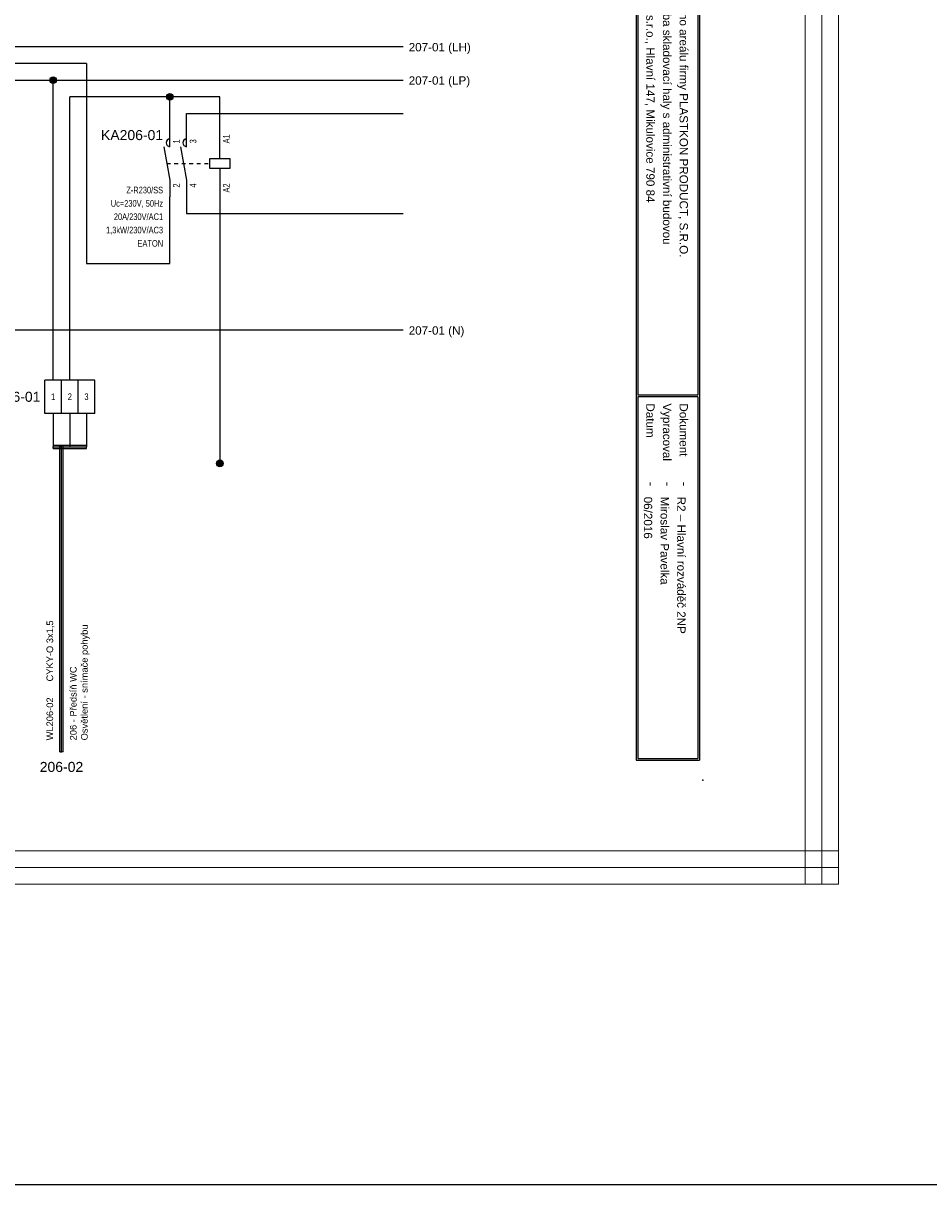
# Model space of a CAD drawing. Extents: x -9495 to -1492, y 3269 to 3834.
# Tile 28 of 44: x -4521 to -4249, y 3269 to 3617. Entities that reach past the tile are written whole.
import ezdxf
from ezdxf.enums import TextEntityAlignment as Align

# ---------------------------------------------------------------- set-up
doc = ezdxf.new("R2010")
doc.units = 0
doc.header["$MEASUREMENT"] = 0
doc.linetypes.add('DASHED', pattern=[0.564444, 0.282222, -0.282222])
for name, color, linetype in [('1-KRESBA', 7, 'Continuous'), ('__Bílá', 7, 'Continuous'), ('__Rudá 010', 10, 'Continuous'), ('__Vínová 220', 220, 'Continuous'), ('__Černá 250', 7, 'Continuous')]:
    doc.layers.add(name, color=color, linetype=linetype)
doc.styles.add('Arial', font='arial.ttf')
doc.styles.add('GENERATED_STYLE_1', font='arial.ttf')

# ---------------------------------------------------------------- blocks, each defined once
blk = doc.blocks.new('BLK_Razítko_malé_pro_rozváděče')
at = {"layer": '__Bílá'}
for p, q in [((15, -1), (15, -20)), ((15, -1), (294, -1)), ((15.5, -1.5), (15.5, -19.5)), ((15.5, -1.5), (184.5, -1.5)), ((184.5, -1.5), (184.5, -19.5)), ((185, -1.5), (185, -19.5)), ((185, -1.5), (293.5, -1.5)), ((293.5, -19.5), (293.5, -1.5)), ((294, -20), (294, -1)), ((15, -20), (294, -20)), ((15.5, -19.5), (184.5, -19.5)), ((185, -19.5), (293.5, -19.5)), ((15, -405), (15, -419)), ((15, -405), (294, -405)), ((15.5, -405.5), (15.5, -418.5)), ((15.5, -405.5), (194.5, -405.5)), ((194.5, -405.5), (194.5, -418.5)), ((195, -405.5), (195, -418.5)), ((195, -405.5), (293.5, -405.5)), ((293.5, -405.5), (293.5, -418.5)), ((294, -405), (294, -419)), ((15, -419), (294, -419)), ((15.5, -418.5), (194.5, -418.5)), ((195, -418.5), (293.5, -418.5))]:
    blk.add_line(p, q, dxfattribs=at)
for p in [(0, 0), (300, 0), (0, -420), (300, -420)]:
    blk.add_point(p, dxfattribs=at)
at = {"layer": '__Bílá', "style": 'Arial'}
for s, height, p in [('-', 3, (38, -7)), ('Dokument', 2.5, (187, -7)), ('-', 3, (210.5, -7)), ('SO/PS', 2.5, (17.5, -12)), ('Vypracoval', 2.5, (187, -12)), ('-', 3, (38, -12)), ('-', 3, (210.5, -12)), ('Investor', 2.5, (17.5, -17)), ('-', 3, (38, -17)), ('Datum', 2.5, (187, -17)), ('-', 3, (210.5, -17)), ('PVLK PROJECT s.r.o. , Langrova 195/33,  787 01 Šumperk', 2.5, (17.5, -411)), ('Copyright © 2012 PVLK', 2.5, (197, -411)), ('Telefon: 773 836 685, mobil: 777 848 204, e-mail: %%Upavelka@pvlk.cz', 2.5, (17.5, -416)), ('Číslo dokumentu .....', 2.5, (197, -416))]:
    blk.add_text(s, height=height, dxfattribs=at).set_placement(p)
at = {"layer": '__Vínová 220', "char_height": 2.5, "attachment_point": 7, "style": 'Arial'}
for s, insert in [('715 0908', (17.5, -7)), ('Rozšíření výrobního areálu firmy PLASTKON PRODUCT, S.R.O.', (42.5, -7.75)), ('R2 – Hlavní rozváděč 2NP', (215, -7.75)), ('SO 02 - Novostavba skladovací haly s administrativní budovou', (42.5, -12.75)), ('Miroslav Pavelka', (215, -12.75)), ('Plastkon product, s.r.o., Hlavní 147, Mikulovice 790 84', (42.5, -17.75)), ('06/2016', (215, -17.75))]:
    blk.add_mtext(s, dxfattribs=dict(at, insert=insert))
at = {"layer": '__Vínová 220', "style": 'Arial'}
blk.add_attdef('ČÍSLO', text='', height=4, dxfattribs=at).set_placement((290, -416), align=Align.RIGHT)
blk = doc.blocks.new('V0109A03')
for p, q in [((5, 10), (0, 10)), ((0, 0), (0, 10)), ((10, 10), (5, 10)), ((5, 0), (5, 10)), ((15, 10), (10, 10)), ((10, 0), (10, 10)), ((15, 0), (15, 10)), ((5, 0), (0, 0)), ((10, 0), (5, 0)), ((15, 0), (10, 0))]:
    blk.add_line(p, q)
at = {"style": 'Arial'}
blk.add_attdef('POPIS', text='', height=3, dxfattribs=at).set_placement((-2, 5), align=Align.RIGHT)
at = {"style": 'Arial', "width": 0.8}
for tag, p in [('S1', (2.5, 5)), ('S2', (7.5, 5)), ('S3', (12.5, 5))]:
    blk.add_attdef(tag, text='', height=2, dxfattribs=at).set_placement(p, align=Align.MIDDLE)
blk = doc.blocks.new('L0001A01')
h = blk.add_hatch(color=256)
edge = h.paths.add_edge_path()
edge.add_arc((0, 0), 1, 0, 360)
blk.add_circle((0, 0), 1)
blk = doc.blocks.new('moe01029')
for p, q in [((0, 5), (0, 10)), ((5, 5), (5, 10)), ((15, 1.5), (15, 10)), ((-1.82, 5), (0, -5)), ((3.18, 5), (5, -5)), ((12, -1.5), (12, 1.5)), ((12, 1.5), (18, 1.5)), ((18, 1.5), (18, -1.5)), ((18, -1.5), (12, -1.5)), ((15, -1.5), (15, -10)), ((0, -5), (0, -10)), ((5, -5), (5, -10))]:
    blk.add_line(p, q)
at = {"linetype": 'DASHED', "ltscale": 4}
blk.add_line((-0.91, 0), (12, 0), dxfattribs=at)
for centre in [(0.15, 6.2), (5.15, 6.2)]:
    blk.add_arc(centre, 1.21, 97.3062, 262.6938)
at = {"style": 'Arial'}
blk.add_attdef('POPIS', text='', height=3, dxfattribs=at).set_placement((-2, 7), align=Align.RIGHT)
at = {"style": 'Arial', "width": 0.8}
for tag, p in [('NO1', (3, 6)), ('NO2', (8, 6)), ('A1', (18, 6))]:
    blk.add_attdef(tag, p, '', height=2, rotation=90, dxfattribs=at)
for tag, p in [('CO1', (3, -6)), ('CO2', (8, -6)), ('A2', (18, -6))]:
    blk.add_attdef(tag, text='', height=2, rotation=90, dxfattribs=at).set_placement(p, align=Align.RIGHT)
for tag, p in [('CÍVKA', (-2, -13)), ('TYP', (-2, -9)), ('AC1(PROUD)', (-2, -17)), ('AC3(VÝKON)', (-2, -21)), ('DOPLŇ1', (-2, -25)), ('DOPLŇ2', (-2, -29))]:
    blk.add_attdef(tag, text='', height=2, dxfattribs=at).set_placement(p, align=Align.RIGHT)
blk = doc.blocks.new('V0085A01')
h = blk.add_hatch(color=256)
edge = h.paths.add_edge_path()
edge.add_arc((0, 0), 1, 0, 360)
blk.add_circle((0, 0), 1)

msp = doc.modelspace()

# ---------------------------------------------------------------- linework, layer by layer
at = {"layer": '1-KRESBA'}
for p, q in [((-4407.27, 3610), (-4682.27, 3610)), ((-4502.27, 3605), (-4612.27, 3605)), ((-4502.27, 3605), (-4502.27, 3545)), ((-4682.27, 3600), (-4407.27, 3600)), ((-4512.27, 3510), (-4512.27, 3600)), ((-4507.27, 3510), (-4507.27, 3595)), ((-4462.27, 3595), (-4507.27, 3595)), ((-4477.27, 3585), (-4477.27, 3595)), ((-4462.27, 3585), (-4462.27, 3595)), ((-4472.27, 3585), (-4472.27, 3590)), ((-4472.27, 3590), (-4407.27, 3590)), ((-4477.27, 3545), (-4477.27, 3565)), ((-4472.27, 3565), (-4472.27, 3560)), ((-4462.27, 3565), (-4462.27, 3485)), ((-4472.27, 3560), (-4407.27, 3560)), ((-4502.27, 3545), (-4477.27, 3545)), ((-4407.27, 3525), (-4682.27, 3525)), ((-4512.27, 3500), (-4512.27, 3490)), ((-4507.27, 3500), (-4507.27, 3490)), ((-4502.27, 3500), (-4502.27, 3490)), ((-4512.27, 3490.5), (-4512.27, 3490)), ((-4512.27, 3490.5), (-4502.27, 3490.5)), ((-4512.27, 3489.5), (-4512.27, 3490)), ((-4512.27, 3490), (-4502.27, 3490)), ((-4512.27, 3489.5), (-4502.27, 3489.5)), ((-4510.27, 3398.43), (-4510.27, 3490.39)), ((-4510.27, 3490.39), (-4509.77, 3490.39)), ((-4509.77, 3398.43), (-4509.77, 3490.39)), ((-4509.27, 3490.39), (-4509.77, 3490.39)), ((-4509.27, 3398.43), (-4509.27, 3490.39)), ((-4502.27, 3490.5), (-4502.27, 3490)), ((-4502.27, 3489.5), (-4502.27, 3490)), ((-4510.27, 3398.43), (-4509.77, 3398.43)), ((-4509.27, 3398.43), (-4509.77, 3398.43))]:
    msp.add_line(p, q, dxfattribs=at)
at = {"layer": '1-KRESBA', "color": 3}
msp.add_lwpolyline([(-9494.98, 3833.62), (-1491.97, 3833.62), (-1491.97, 3268.56), (-9494.98, 3268.56)], close=True, dxfattribs=at)
at = {"layer": '__Vínová 220', "lineweight": 0}
for p, q in [((-4286.58, 3358.74), (-4286.58, 3724.82)), ((-4281.58, 3358.74), (-4281.58, 3724.82)), ((-4276.58, 3358.74), (-4276.58, 3724.82)), ((-4772.99, 3368.74), (-4276.58, 3368.74)), ((-4276.58, 3368.74), (-4276.58, 3363.74)), ((-4772.99, 3363.74), (-4276.58, 3363.74)), ((-4276.58, 3358.74), (-4276.58, 3363.74)), ((-4772.99, 3358.74), (-4276.58, 3358.74)), ((-4286.58, 3358.74), (-4281.58, 3358.74)), ((-4276.58, 3358.74), (-4281.58, 3358.74))]:
    msp.add_line(p, q, dxfattribs=at)

# ---------------------------------------------------------------- block references
at = {"color": 250, "linetype": 'Continuous'}
msp.add_blockref('V0085A01', (-4462.27, 3485), dxfattribs=at)
at = {"layer": '1-KRESBA', "rotation": 270}
msp.add_blockref('BLK_Razítko_malé_pro_rozváděče', (-4317.27, 3690), dxfattribs=at).add_auto_attribs({'ČÍSLO': '23.10'})
at = {"layer": '1-KRESBA', "color": 250, "linetype": 'Continuous'}
for p in [(-4512.27, 3600), (-4477.27, 3595)]:
    msp.add_blockref('L0001A01', p, dxfattribs=at)
at = {"layer": '__Černá 250'}
msp.add_blockref('moe01029', (-4477.27, 3575), dxfattribs=at).add_auto_attribs({'POPIS': 'KA206-01', 'TYP': 'Z-R230/SS', 'CÍVKA': 'Uc=230V, 50Hz', 'AC1(PROUD)': '20A/230V/AC1', 'AC3(VÝKON)': '1,3kW/230V/AC3', 'DOPLŇ1': 'EATON', 'CO1': '2', 'NO1': '1', 'CO2': '4', 'NO2': '3', 'A1': 'A1', 'A2': 'A2'})
ref = msp.add_blockref('V0109A03', (-4514.77, 3500), dxfattribs=at)
ref.add_attrib('POPIS', 'D206-01', dxfattribs={"layer": '0', "height": 3, "style": 'Arial'}).set_placement((-4516.09, 3503.48), align=Align.RIGHT)
ref.add_attrib('S1', '1', dxfattribs={"layer": '0', "height": 2, "style": 'Arial', "width": 0.8}).set_placement((-4512.27, 3505), align=Align.MIDDLE)
ref.add_attrib('S2', '2', dxfattribs={"layer": '0', "height": 2, "style": 'Arial', "width": 0.8}).set_placement((-4507.27, 3505), align=Align.MIDDLE)
ref.add_attrib('S3', '3', dxfattribs={"layer": '0', "height": 2, "style": 'Arial', "width": 0.8}).set_placement((-4502.27, 3505), align=Align.MIDDLE)

# ---------------------------------------------------------------- texts
at = {"layer": '1-KRESBA', "style": 'Arial'}
for s, p in [('207-01 (LH)', (-4405.56, 3608.62)), ('207-01 (LP)', (-4405.56, 3598.62)), ('207-01 (N)', (-4405.56, 3523.62))]:
    msp.add_text(s, height=2.5, dxfattribs=at).set_placement(p)
at = {"layer": '__Rudá 010', "style": 'Arial'}
for s, p in [('CYKY-O 3x1,5', (-4512.27, 3419.56)), ('WL206-02', (-4512.27, 3401.89))]:
    msp.add_text(s, height=2, rotation=90, dxfattribs=at).set_placement(p)
at = {"layer": '__Rudá 010', "style": 'GENERATED_STYLE_1'}
msp.add_text('206-02', height=3, dxfattribs=at).set_placement((-4509.77, 3392.43), align=Align.CENTER)
at = {"layer": '__Rudá 010', "insert": (-4507.24, 3401.89), "char_height": 2, "width": 62.8406, "attachment_point": 1, "rotation": 90, "style": 'Arial'}
msp.add_mtext('206 - Předsíň WC\\POsvětlení - snímače pohybu', dxfattribs=at)

doc.saveas('drawing.dxf')
